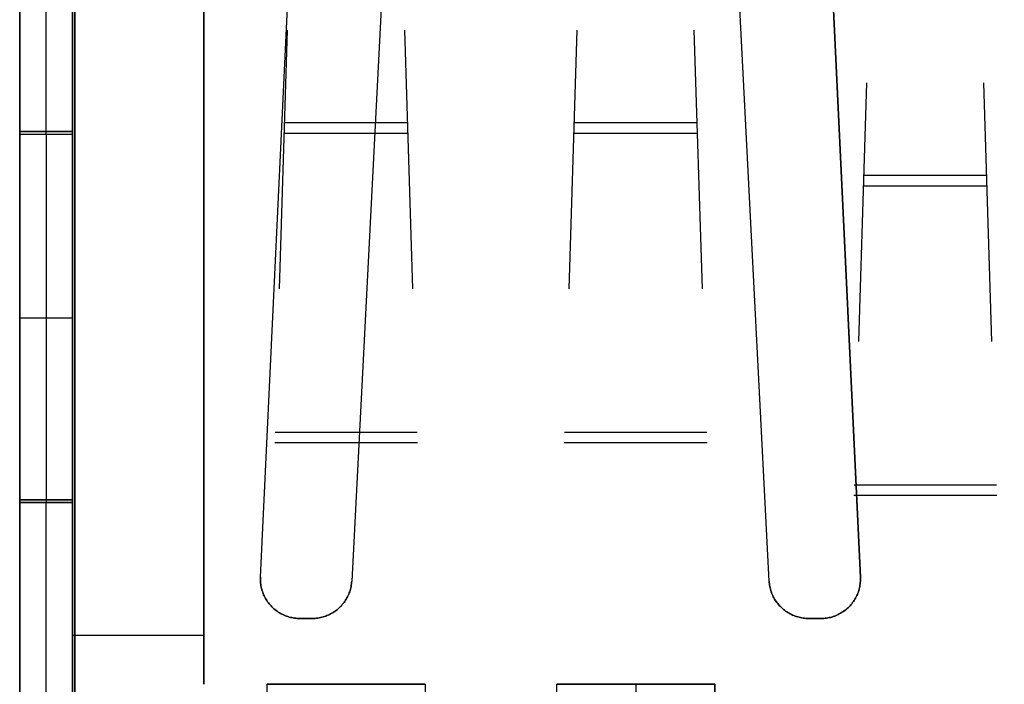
# Model space of a CAD drawing. Header units: millimetres. Extents: x -88 to 88, y -12 to 103.
# Tile 170 of 256: x -47.59 to -43.85, y 11.24 to 13.76. Entities that reach past the tile are written whole.
import ezdxf

# ---------------------------------------------------------------- set-up
doc = ezdxf.new("R2010")
doc.units = ezdxf.units.MM
doc.layers.add('Default', color=7, linetype='Continuous', true_color=0x000000)

msp = doc.modelspace()

# ---------------------------------------------------------------- linework, layer by layer
at = {"layer": 'Default', "color": 254, "true_color": 0xcad1ee}
for points in [[(-47.3912, 18.7352), (-47.3912, 13.3352)], [(-47.5912, 18.3352), (-47.5912, 4.5352)], [(-47.5912, 18.3352), (-47.5912, 13.3252)], [(-47.5912, 4.5352), (-47.5912, 18.3352)], [(-47.4912, 13.3252), (-47.4912, 18.3352)], [(-47.3912, 18.3352), (-47.3912, 4.5352)], [(-47.3912, 13.3252), (-47.3912, 18.3352)], [(-47.3912, 4.5352), (-47.3912, 18.3352)], [(-47.3812, 18.3352), (-47.3812, 4.5352)], [(-47.3812, 4.5352), (-47.3812, 18.3352)], [(-46.6767, 11.6423), (-46.3872, 17.7352)], [(-46.6767, 11.6423), (-46.3872, 17.7352)], [(-46.6767, 11.6423), (-46.3872, 17.7352)], [(-44.6872, 17.7352), (-44.3976, 11.6423)], [(-44.6872, 17.7352), (-44.3976, 11.6423)], [(-44.3976, 11.6423), (-44.6872, 17.7352)], [(-47.3912, 15.4352), (-47.3912, 13.3352)], [(-46.8912, 11.2352), (-46.8912, 15.2352)], [(-46.8912, 15.2352), (-46.8912, 11.2352)], [(-46.8912, 15.2352), (-46.8912, 11.2352)], [(-46.1921, 14.3238), (-46.3299, 11.6275)], [(-46.1921, 14.3238), (-46.3299, 11.6275)], [(-44.7445, 11.6275), (-44.8822, 14.3238)], [(-44.7445, 11.6275), (-44.8822, 14.3238)], [(-46.6042, 12.7376), (-46.5735, 13.7194)], [(-46.0981, 12.7376), (-46.1288, 13.7194)], [(-45.5042, 12.7376), (-45.4735, 13.7194)], [(-44.9981, 12.7376), (-45.0288, 13.7194)], [(-44.4042, 12.5376), (-44.3735, 13.5194)], [(-43.8981, 12.5376), (-43.9288, 13.5194)], [(-46.1178, 13.3674), (-46.5845, 13.3674)], [(-45.0178, 13.3674), (-45.4845, 13.3674)], [(-47.3912, 13.3352), (-47.5912, 13.3352)], [(-47.5912, 13.3352), (-47.5912, 11.9352)], [(-47.5912, 13.3352), (-47.3912, 13.3352)], [(-47.5912, 11.9352), (-47.5912, 13.3352)], [(-47.3912, 13.3352), (-47.5912, 13.3352)], [(-47.5912, 13.3352), (-47.5912, 11.9352)], [(-47.5912, 11.9252), (-47.5912, 13.3252)], [(-47.5912, 13.3252), (-47.3912, 13.3252)], [(-47.5912, 13.3252), (-47.3912, 13.3252)], [(-47.5912, 13.3252), (-47.3912, 13.3252)], [(-47.4912, 13.3252), (-47.4912, 11.9252)], [(-47.3912, 13.3252), (-47.3912, 11.9252)], [(-46.1165, 13.3267), (-46.5858, 13.3267)], [(-45.0165, 13.3267), (-45.4858, 13.3267)], [(-43.9178, 13.1674), (-44.3845, 13.1674)], [(-43.9165, 13.1267), (-44.3858, 13.1267)], [(-47.3912, 12.6252), (-47.5912, 12.6252)], [(-46.6213, 12.1926), (-46.0811, 12.1926)], [(-45.5213, 12.1926), (-44.9811, 12.1926)], [(-46.0798, 12.1518), (-46.6225, 12.1518)], [(-44.9798, 12.1518), (-45.5225, 12.1518)], [(-44.4213, 11.9926), (-43.8811, 11.9926)], [(-47.5912, 11.9352), (-47.3912, 11.9352)], [(-47.3912, 11.9352), (-47.5912, 11.9352)], [(-47.3912, 11.9352), (-47.5912, 11.9352)], [(-47.3912, 11.9352), (-47.3912, 10.2352)], [(-47.3912, 7.1352), (-47.3912, 11.9352)], [(-47.3912, 11.9352), (-47.3912, 5.9202)], [(-43.8798, 11.9518), (-44.4225, 11.9518)], [(-47.3912, 11.9252), (-47.5912, 11.9252)], [(-47.5912, 11.9252), (-47.3912, 11.9252)], [(-47.5912, 11.9252), (-47.5912, 7.1252)], [(-47.5912, 11.9252), (-47.3912, 11.9252)], [(-47.4912, 7.1252), (-47.4912, 11.9252)], [(-47.3912, 7.1252), (-47.3912, 11.9252)], [(-46.6769, 11.6352), (-46.6768, 11.6387), (-46.6767, 11.6423)], [(-46.6769, 11.6352), (-46.6768, 11.6387), (-46.6767, 11.6423)], [(-46.6767, 11.6423), (-46.6768, 11.6387), (-46.6769, 11.6352)], [(-46.6769, 11.6352), (-46.6768, 11.6301), (-46.6765, 11.625), (-46.6761, 11.6198), (-46.6755, 11.6148), (-46.6747, 11.6097), (-46.6737, 11.6047), (-46.6726, 11.5997), (-46.6713, 11.5947), (-46.6699, 11.5898), (-46.6682, 11.585), (-46.6664, 11.5802), (-46.6645, 11.5754), (-46.6623, 11.5708), (-46.6601, 11.5662), (-46.6576, 11.5617), (-46.655, 11.5572), (-46.6523, 11.5529), (-46.6494, 11.5487), (-46.6464, 11.5446), (-46.6432, 11.5405), (-46.6399, 11.5366), (-46.6365, 11.5328), (-46.6329, 11.5291), (-46.6293, 11.5256), (-46.6255, 11.5221), (-46.6215, 11.5188), (-46.6175, 11.5157), (-46.6134, 11.5126), (-46.6091, 11.5098), (-46.6048, 11.507), (-46.6004, 11.5044), (-46.5959, 11.502), (-46.5913, 11.4997), (-46.5866, 11.4976), (-46.5819, 11.4956), (-46.5771, 11.4938), (-46.5723, 11.4922), (-46.5673, 11.4907), (-46.5624, 11.4895), (-46.5574, 11.4883), (-46.5524, 11.4874), (-46.5473, 11.4866), (-46.5422, 11.486), (-46.5371, 11.4855), (-46.532, 11.4853), (-46.5269, 11.4852)], [(-46.5269, 11.4852), (-46.532, 11.4853), (-46.5371, 11.4855), (-46.5422, 11.486), (-46.5473, 11.4866), (-46.5524, 11.4874), (-46.5574, 11.4883), (-46.5624, 11.4895), (-46.5673, 11.4907), (-46.5723, 11.4922), (-46.5771, 11.4938), (-46.5819, 11.4956), (-46.5866, 11.4976), (-46.5913, 11.4997), (-46.5959, 11.502), (-46.6004, 11.5044), (-46.6048, 11.507), (-46.6091, 11.5098), (-46.6134, 11.5126), (-46.6175, 11.5157), (-46.6215, 11.5188), (-46.6255, 11.5221), (-46.6293, 11.5256), (-46.6329, 11.5291), (-46.6365, 11.5328), (-46.6399, 11.5366), (-46.6432, 11.5405), (-46.6464, 11.5446), (-46.6494, 11.5487), (-46.6523, 11.5529), (-46.655, 11.5572), (-46.6576, 11.5617), (-46.6601, 11.5662), (-46.6623, 11.5708), (-46.6645, 11.5754), (-46.6664, 11.5802), (-46.6682, 11.585), (-46.6699, 11.5898), (-46.6713, 11.5947), (-46.6726, 11.5997), (-46.6737, 11.6047), (-46.6747, 11.6097), (-46.6755, 11.6148), (-46.6761, 11.6198), (-46.6765, 11.625), (-46.6768, 11.6301), (-46.6769, 11.6352)], [(-46.6769, 11.6352), (-46.6768, 11.6301), (-46.6765, 11.625), (-46.6761, 11.6198), (-46.6755, 11.6148), (-46.6747, 11.6097), (-46.6737, 11.6047), (-46.6726, 11.5997), (-46.6713, 11.5947), (-46.6699, 11.5898), (-46.6682, 11.585), (-46.6664, 11.5802), (-46.6645, 11.5754), (-46.6623, 11.5708), (-46.6601, 11.5662), (-46.6576, 11.5617), (-46.655, 11.5572), (-46.6523, 11.5529), (-46.6494, 11.5487), (-46.6464, 11.5446), (-46.6432, 11.5405), (-46.6399, 11.5366), (-46.6365, 11.5328), (-46.6329, 11.5291), (-46.6293, 11.5256), (-46.6255, 11.5221), (-46.6215, 11.5188), (-46.6175, 11.5157), (-46.6134, 11.5126), (-46.6091, 11.5098), (-46.6048, 11.507), (-46.6004, 11.5044), (-46.5959, 11.502), (-46.5913, 11.4997), (-46.5866, 11.4976), (-46.5819, 11.4956), (-46.5771, 11.4938), (-46.5723, 11.4922), (-46.5673, 11.4907), (-46.5624, 11.4895), (-46.5574, 11.4883), (-46.5524, 11.4874), (-46.5473, 11.4866), (-46.5422, 11.486), (-46.5371, 11.4855), (-46.532, 11.4853), (-46.5269, 11.4852)], [(-44.3976, 11.6423), (-44.3975, 11.6371), (-44.3975, 11.632), (-44.3977, 11.6268), (-44.3981, 11.6217), (-44.3986, 11.6165), (-44.3994, 11.6114), (-44.4003, 11.6063), (-44.4014, 11.6013), (-44.4026, 11.5963), (-44.404, 11.5913), (-44.4056, 11.5864), (-44.4074, 11.5815), (-44.4093, 11.5768), (-44.4114, 11.572), (-44.4137, 11.5674), (-44.4161, 11.5628), (-44.4187, 11.5583), (-44.4214, 11.554), (-44.4242, 11.5497), (-44.4273, 11.5455), (-44.4304, 11.5414), (-44.4337, 11.5374), (-44.4372, 11.5336), (-44.4407, 11.5298), (-44.4444, 11.5262), (-44.4482, 11.5227), (-44.4522, 11.5194), (-44.4562, 11.5162), (-44.4603, 11.5131), (-44.4646, 11.5102), (-44.469, 11.5074), (-44.4734, 11.5048), (-44.4779, 11.5023), (-44.4826, 11.5), (-44.4872, 11.4978), (-44.492, 11.4958), (-44.4968, 11.494), (-44.5017, 11.4923), (-44.5067, 11.4908), (-44.5117, 11.4895), (-44.5167, 11.4884), (-44.5218, 11.4874), (-44.5269, 11.4866), (-44.532, 11.486), (-44.5372, 11.4855), (-44.5423, 11.4853), (-44.5475, 11.4852)], [(-44.3976, 11.6423), (-44.3975, 11.6371), (-44.3975, 11.632), (-44.3977, 11.6268), (-44.3981, 11.6217), (-44.3986, 11.6165), (-44.3994, 11.6114), (-44.4003, 11.6063), (-44.4014, 11.6013), (-44.4026, 11.5963), (-44.404, 11.5913), (-44.4056, 11.5864), (-44.4074, 11.5815), (-44.4093, 11.5768), (-44.4114, 11.572), (-44.4137, 11.5674), (-44.4161, 11.5628), (-44.4187, 11.5583), (-44.4214, 11.554), (-44.4242, 11.5497), (-44.4273, 11.5455), (-44.4304, 11.5414), (-44.4337, 11.5374), (-44.4372, 11.5336), (-44.4407, 11.5298), (-44.4444, 11.5262), (-44.4482, 11.5227), (-44.4522, 11.5194), (-44.4562, 11.5162), (-44.4603, 11.5131), (-44.4646, 11.5102), (-44.469, 11.5074), (-44.4734, 11.5048), (-44.4779, 11.5023), (-44.4826, 11.5), (-44.4872, 11.4978), (-44.492, 11.4958), (-44.4968, 11.494), (-44.5017, 11.4923), (-44.5067, 11.4908), (-44.5117, 11.4895), (-44.5167, 11.4884), (-44.5218, 11.4874), (-44.5269, 11.4866), (-44.532, 11.486), (-44.5372, 11.4855), (-44.5423, 11.4853), (-44.5475, 11.4852)], [(-44.5475, 11.4852), (-44.5423, 11.4853), (-44.5372, 11.4855), (-44.532, 11.486), (-44.5269, 11.4866), (-44.5218, 11.4874), (-44.5167, 11.4884), (-44.5117, 11.4895), (-44.5067, 11.4908), (-44.5017, 11.4923), (-44.4968, 11.494), (-44.492, 11.4958), (-44.4872, 11.4978), (-44.4826, 11.5), (-44.4779, 11.5023), (-44.4734, 11.5048), (-44.469, 11.5074), (-44.4646, 11.5102), (-44.4603, 11.5131), (-44.4562, 11.5162), (-44.4522, 11.5194), (-44.4482, 11.5227), (-44.4444, 11.5262), (-44.4407, 11.5298), (-44.4372, 11.5336), (-44.4337, 11.5374), (-44.4304, 11.5414), (-44.4273, 11.5455), (-44.4242, 11.5497), (-44.4214, 11.554), (-44.4187, 11.5583), (-44.4161, 11.5628), (-44.4137, 11.5674), (-44.4114, 11.572), (-44.4093, 11.5768), (-44.4074, 11.5815), (-44.4056, 11.5864), (-44.404, 11.5913), (-44.4026, 11.5963), (-44.4014, 11.6013), (-44.4003, 11.6063), (-44.3994, 11.6114), (-44.3986, 11.6165), (-44.3981, 11.6217), (-44.3977, 11.6268), (-44.3975, 11.632), (-44.3975, 11.6371), (-44.3976, 11.6423)], [(-46.3299, 11.6275), (-46.3303, 11.6224), (-46.3308, 11.6172), (-46.3315, 11.6121), (-46.3324, 11.607), (-46.3334, 11.6019), (-46.3347, 11.5969), (-46.3361, 11.5919), (-46.3377, 11.587), (-46.3394, 11.5821), (-46.3413, 11.5773), (-46.3434, 11.5725), (-46.3457, 11.5679), (-46.3481, 11.5633), (-46.3506, 11.5588), (-46.3534, 11.5544), (-46.3562, 11.55), (-46.3592, 11.5458), (-46.3624, 11.5417), (-46.3657, 11.5377), (-46.3691, 11.5338), (-46.3727, 11.5301), (-46.3764, 11.5264), (-46.3802, 11.5229), (-46.3841, 11.5196), (-46.3882, 11.5163), (-46.3923, 11.5133), (-46.3966, 11.5103), (-46.401, 11.5075), (-46.4054, 11.5049), (-46.41, 11.5024), (-46.4146, 11.5001), (-46.4193, 11.4979), (-46.4241, 11.4959), (-46.4289, 11.494), (-46.4338, 11.4924), (-46.4388, 11.4909), (-46.4438, 11.4896), (-46.4488, 11.4884), (-46.4539, 11.4874), (-46.4591, 11.4866), (-46.4642, 11.486), (-46.4694, 11.4855), (-46.4745, 11.4853), (-46.4797, 11.4852)], [(-46.3299, 11.6275), (-46.3303, 11.6224), (-46.3308, 11.6172), (-46.3315, 11.6121), (-46.3324, 11.607), (-46.3334, 11.6019), (-46.3347, 11.5969), (-46.3361, 11.5919), (-46.3377, 11.587), (-46.3394, 11.5821), (-46.3413, 11.5773), (-46.3434, 11.5725), (-46.3457, 11.5679), (-46.3481, 11.5633), (-46.3506, 11.5588), (-46.3534, 11.5544), (-46.3562, 11.55), (-46.3592, 11.5458), (-46.3624, 11.5417), (-46.3657, 11.5377), (-46.3691, 11.5338), (-46.3727, 11.5301), (-46.3764, 11.5264), (-46.3802, 11.5229), (-46.3841, 11.5196), (-46.3882, 11.5163), (-46.3923, 11.5133), (-46.3966, 11.5103), (-46.401, 11.5075), (-46.4054, 11.5049), (-46.41, 11.5024), (-46.4146, 11.5001), (-46.4193, 11.4979), (-46.4241, 11.4959), (-46.4289, 11.494), (-46.4338, 11.4924), (-46.4388, 11.4909), (-46.4438, 11.4896), (-46.4488, 11.4884), (-46.4539, 11.4874), (-46.4591, 11.4866), (-46.4642, 11.486), (-46.4694, 11.4855), (-46.4745, 11.4853), (-46.4797, 11.4852)], [(-46.4797, 11.4852), (-46.4745, 11.4853), (-46.4694, 11.4855), (-46.4642, 11.486), (-46.4591, 11.4866), (-46.4539, 11.4874), (-46.4488, 11.4884), (-46.4438, 11.4896), (-46.4388, 11.4909), (-46.4338, 11.4924), (-46.4289, 11.494), (-46.4241, 11.4959), (-46.4193, 11.4979), (-46.4146, 11.5001), (-46.41, 11.5024), (-46.4054, 11.5049), (-46.401, 11.5075), (-46.3966, 11.5103), (-46.3923, 11.5133), (-46.3882, 11.5163), (-46.3841, 11.5196), (-46.3802, 11.5229), (-46.3764, 11.5264), (-46.3727, 11.5301), (-46.3691, 11.5338), (-46.3657, 11.5377), (-46.3624, 11.5417), (-46.3592, 11.5458), (-46.3562, 11.55), (-46.3534, 11.5544), (-46.3506, 11.5588), (-46.3481, 11.5633), (-46.3457, 11.5679), (-46.3434, 11.5725), (-46.3413, 11.5773), (-46.3394, 11.5821), (-46.3377, 11.587), (-46.3361, 11.5919), (-46.3347, 11.5969), (-46.3334, 11.6019), (-46.3324, 11.607), (-46.3315, 11.6121), (-46.3308, 11.6172), (-46.3303, 11.6224), (-46.3299, 11.6275)], [(-44.5946, 11.4852), (-44.5998, 11.4853), (-44.605, 11.4855), (-44.6102, 11.486), (-44.6153, 11.4866), (-44.6204, 11.4874), (-44.6255, 11.4884), (-44.6306, 11.4896), (-44.6356, 11.4909), (-44.6405, 11.4924), (-44.6454, 11.494), (-44.6503, 11.4959), (-44.6551, 11.4979), (-44.6598, 11.5001), (-44.6644, 11.5024), (-44.6689, 11.5049), (-44.6734, 11.5075), (-44.6777, 11.5103), (-44.682, 11.5133), (-44.6862, 11.5163), (-44.6902, 11.5196), (-44.6942, 11.5229), (-44.698, 11.5264), (-44.7017, 11.5301), (-44.7052, 11.5338), (-44.7087, 11.5377), (-44.712, 11.5417), (-44.7151, 11.5458), (-44.7181, 11.55), (-44.721, 11.5544), (-44.7237, 11.5588), (-44.7263, 11.5633), (-44.7287, 11.5679), (-44.7309, 11.5725), (-44.733, 11.5773), (-44.7349, 11.5821), (-44.7367, 11.587), (-44.7383, 11.5919), (-44.7397, 11.5969), (-44.7409, 11.6019), (-44.742, 11.607), (-44.7429, 11.6121), (-44.7436, 11.6172), (-44.7441, 11.6224), (-44.7445, 11.6275)], [(-44.5946, 11.4852), (-44.5998, 11.4853), (-44.605, 11.4855), (-44.6102, 11.486), (-44.6153, 11.4866), (-44.6204, 11.4874), (-44.6255, 11.4884), (-44.6306, 11.4896), (-44.6356, 11.4909), (-44.6405, 11.4924), (-44.6454, 11.494), (-44.6503, 11.4959), (-44.6551, 11.4979), (-44.6598, 11.5001), (-44.6644, 11.5024), (-44.6689, 11.5049), (-44.6734, 11.5075), (-44.6777, 11.5103), (-44.682, 11.5133), (-44.6862, 11.5163), (-44.6902, 11.5196), (-44.6942, 11.5229), (-44.698, 11.5264), (-44.7017, 11.5301), (-44.7052, 11.5338), (-44.7087, 11.5377), (-44.712, 11.5417), (-44.7151, 11.5458), (-44.7181, 11.55), (-44.721, 11.5544), (-44.7237, 11.5588), (-44.7263, 11.5633), (-44.7287, 11.5679), (-44.7309, 11.5725), (-44.733, 11.5773), (-44.7349, 11.5821), (-44.7367, 11.587), (-44.7383, 11.5919), (-44.7397, 11.5969), (-44.7409, 11.6019), (-44.742, 11.607), (-44.7429, 11.6121), (-44.7436, 11.6172), (-44.7441, 11.6224), (-44.7445, 11.6275)], [(-44.7445, 11.6275), (-44.7441, 11.6224), (-44.7436, 11.6172), (-44.7429, 11.6121), (-44.742, 11.607), (-44.7409, 11.6019), (-44.7397, 11.5969), (-44.7383, 11.5919), (-44.7367, 11.587), (-44.7349, 11.5821), (-44.733, 11.5773), (-44.7309, 11.5725), (-44.7287, 11.5679), (-44.7263, 11.5633), (-44.7237, 11.5588), (-44.721, 11.5544), (-44.7181, 11.55), (-44.7151, 11.5458), (-44.712, 11.5417), (-44.7087, 11.5377), (-44.7052, 11.5338), (-44.7017, 11.5301), (-44.698, 11.5264), (-44.6942, 11.5229), (-44.6902, 11.5196), (-44.6862, 11.5163), (-44.682, 11.5133), (-44.6777, 11.5103), (-44.6734, 11.5075), (-44.6689, 11.5049), (-44.6644, 11.5024), (-44.6598, 11.5001), (-44.6551, 11.4979), (-44.6503, 11.4959), (-44.6454, 11.494), (-44.6405, 11.4924), (-44.6356, 11.4909), (-44.6306, 11.4896), (-44.6255, 11.4884), (-44.6204, 11.4874), (-44.6153, 11.4866), (-44.6102, 11.486), (-44.605, 11.4855), (-44.5998, 11.4853), (-44.5946, 11.4852)], [(-46.4797, 11.4852), (-46.5269, 11.4852)], [(-46.4797, 11.4852), (-46.5269, 11.4852)], [(-46.5269, 11.4852), (-46.4797, 11.4852)], [(-44.5475, 11.4852), (-44.5946, 11.4852)], [(-44.5475, 11.4852), (-44.5946, 11.4852)], [(-44.5946, 11.4852), (-44.5475, 11.4852)], [(-46.8912, 11.4202), (-47.3912, 11.4202)], [(-46.0512, 11.2352), (-46.6512, 11.2352)], [(-46.6512, 9.1352), (-46.6512, 11.2352)], [(-46.6512, 9.1352), (-46.6512, 11.2352)], [(-46.6512, 11.2352), (-46.0512, 11.2352)], [(-46.0512, 11.2352), (-46.6512, 11.2352)], [(-46.0512, 11.2352), (-46.0512, 9.1352)], [(-44.9512, 11.2352), (-45.5512, 11.2352)], [(-45.5512, 9.1352), (-45.5512, 11.2352)], [(-45.5512, 9.1352), (-45.5512, 11.2352)], [(-45.5512, 11.2352), (-44.9512, 11.2352)], [(-45.2512, 11.2352), (-45.2512, 9.0352)], [(-45.2512, 11.2352), (-45.2512, 9.0352)], [(-44.9512, 11.2352), (-44.9512, 9.1352)], [(-44.9512, 11.2352), (-44.9512, 9.1352)], [(-44.9512, 9.1352), (-44.9512, 11.2352)]]:
    msp.add_lwpolyline(points, dxfattribs=at)
at = {"layer": 'Default', "color": 254, "true_color": 0xcad1ee, "extrusion": (0.999532, -0.029939, -0.006229)}
for points in [[(13.1421, -4.39), (10.7913, -4.8789)], [(13.175, -4.3832), (10.8242, -4.8721)], [(10.7505, -4.6831), (13.1013, -4.1942)], [(10.7834, -4.6763), (13.1343, -4.1874)], [(13.0081, -4.3763), (10.6572, -4.8652)], [(10.6165, -4.6694), (12.9673, -4.1805)]]:
    msp.add_lwpolyline(points, dxfattribs=at)
at = {"layer": 'Default', "color": 254, "true_color": 0xcad1ee, "extrusion": (1, 0, 0)}
for points in [[(12.1926, -4.5865), (14.5423, -4.0976)], [(12.1926, -4.5865), (14.5423, -4.0976)], [(12.1518, -4.3907), (14.5015, -3.9018)], [(12.1518, -4.3907), (14.5015, -3.9018)], [(11.9926, -4.5865), (14.3423, -4.0976)], [(11.9518, -4.3907), (14.3015, -3.9018)], [(13.3352, -4.27), (13.3352, -4.9)], [(13.3252, -4.27), (13.3252, -4.9)], [(13.3352, -4.27), (13.3352, -4.9)], [(13.3252, -4.27), (13.3252, -4.9)], [(13.3352, -4.9), (13.3352, -4.27)], [(13.3252, -4.9), (13.3252, -4.27)], [(13.2352, -4.9), (13.2352, -4.27)], [(13.1988, -4.3771), (13.1988, -4.1728)], [(13.1988, -4.1728), (13.1988, -4.3771)], [(13.1988, -4.3771), (13.1988, -4.1728)], [(13.1988, -4.1728), (13.1988, -4.3771)], [(12.9988, -4.3771), (12.9988, -4.1728)], [(12.9988, -4.1728), (12.9988, -4.3771)], [(12.6352, -4.9), (12.6352, -4.27)], [(12.1926, -4.5865), (12.0347, -4.6165), (11.8759, -4.6411), (11.7164, -4.6603), (11.5563, -4.674), (11.3958, -4.6823), (11.2352, -4.685)], [(12.1926, -4.5865), (12.0347, -4.6165), (11.8759, -4.6411), (11.7164, -4.6603), (11.5563, -4.674), (11.3958, -4.6823), (11.2352, -4.685)], [(12.1518, -4.3907), (12.0007, -4.4194), (11.8487, -4.443), (11.6959, -4.4614), (11.5426, -4.4745), (11.389, -4.4824), (11.2352, -4.485)], [(12.1518, -4.3907), (12.0007, -4.4194), (11.8487, -4.443), (11.6959, -4.4614), (11.5426, -4.4745), (11.389, -4.4824), (11.2352, -4.485)], [(11.9926, -4.5865), (11.8347, -4.6165), (11.6759, -4.6411), (11.5164, -4.6603), (11.3563, -4.674), (11.1958, -4.6823), (11.0352, -4.685)], [(11.9352, -4.9), (11.9352, -4.27)], [(11.9352, -4.27), (11.9352, -4.9)], [(11.9352, -4.27), (11.9352, -4.9)], [(11.9518, -4.3907), (11.8007, -4.4194), (11.6487, -4.443), (11.4959, -4.4614), (11.3426, -4.4745), (11.189, -4.4824), (11.0352, -4.485)], [(11.9252, -4.9), (11.9252, -4.27)], [(11.9252, -4.27), (11.9252, -4.9)], [(11.9252, -4.27), (11.9252, -4.9)], [(11.6352, -3.07), (11.6352, -3.27)], [(11.6352, -3.27), (11.6352, -3.07)], [(11.6423, -3.07), (11.6423, -3.27)], [(11.6423, -3.27), (11.6423, -3.07)], [(11.6352, -3.27), (11.6352, -3.07)], [(11.6275, -3.27), (11.6275, -3.07)], [(11.6275, -3.07), (11.6275, -3.27)], [(11.4852, -3.27), (11.4852, -3.07)], [(11.4852, -3.27), (11.4852, -3.07)], [(11.4852, -3.07), (11.4852, -3.27)], [(11.4852, -3.07), (11.4852, -3.27)], [(11.4852, -3.27), (11.4852, -3.07)], [(11.4852, -3.27), (11.4852, -3.07)], [(11.4852, -3.07), (11.4852, -3.27)], [(11.4852, -3.07), (11.4852, -3.27)], [(11.4352, -4.9), (11.4352, -3.28)], [(11.4352, -4.9), (11.4352, -3.28)], [(11.2352, -4.685), (11.2352, -4.485)], [(11.2352, -4.685), (11.2352, -4.485)], [(11.2352, -4.685), (11.2352, -4.485)], [(11.2352, -4.685), (11.2352, -4.485)]]:
    msp.add_lwpolyline(points, dxfattribs=at)
at = {"layer": 'Default', "color": 254, "true_color": 0xcad1ee, "extrusion": (0.999532, 0.029939, 0.006229)}
for points in [[(13.5668, -4.3017), (15.9176, -3.8128)], [(13.5338, -4.3086), (15.8847, -3.8197)], [(15.8768, -3.617), (13.526, -4.1059)], [(15.8439, -3.6239), (13.4931, -4.1128)], [(13.301, -4.3154), (15.6518, -3.8265)], [(15.6111, -3.6307), (13.2602, -4.1196)]]:
    msp.add_lwpolyline(points, dxfattribs=at)
at = {"layer": 'Default', "color": 254, "true_color": 0xcad1ee, "extrusion": (0.999512, -0.031235, 7.53494e-13)}
msp.add_lwpolyline([(10.7304, -4.5865), (10.6122, -4.6095), (10.4933, -4.6295), (10.3739, -4.6464), (10.254, -4.6603), (10.1338, -4.6711), (10.0135, -4.6788), (9.893, -4.6835), (9.7726, -4.685)], dxfattribs=at)
at = {"layer": 'Default', "color": 254, "true_color": 0xcad1ee, "extrusion": (0.999512, 0.031235, 3.78607e-13)}
msp.add_lwpolyline([(12.6681, -4.685), (12.7885, -4.6835), (12.909, -4.6788), (13.0294, -4.6711), (13.1496, -4.6603), (13.2694, -4.6464), (13.3889, -4.6295), (13.5077, -4.6095), (13.626, -4.5865)], dxfattribs=at)
at = {"layer": 'Default', "color": 254, "true_color": 0xcad1ee, "extrusion": (0.999512, -0.031235, 1.86641e-13)}
msp.add_lwpolyline([(10.7648, -4.5865), (10.6466, -4.6095), (10.5277, -4.6295), (10.4083, -4.6464), (10.2884, -4.6603), (10.1682, -4.6711), (10.0478, -4.6788), (9.9273, -4.6835), (9.8069, -4.685)], dxfattribs=at)
at = {"layer": 'Default', "color": 254, "true_color": 0xcad1ee, "extrusion": (0.999512, 0.031235, -2.1195e-13)}
msp.add_lwpolyline([(12.6337, -4.685), (12.7542, -4.6835), (12.8746, -4.6788), (12.995, -4.6711), (13.1152, -4.6603), (13.2351, -4.6464), (13.3545, -4.6295), (13.4734, -4.6095), (13.5916, -4.5865)], dxfattribs=at)
at = {"layer": 'Default', "color": 254, "true_color": 0xcad1ee, "extrusion": (0.999512, -0.031235, 4.71487e-13)}
msp.add_lwpolyline([(9.7726, -4.485), (9.8879, -4.4835), (10.0032, -4.4791), (10.1185, -4.4717), (10.2335, -4.4614), (10.3483, -4.4481), (10.4627, -4.4318), (10.5765, -4.4127), (10.6897, -4.3907)], dxfattribs=at)
at = {"layer": 'Default', "color": 254, "true_color": 0xcad1ee, "extrusion": (0.999512, 0.031235, 1.74878e-13)}
msp.add_lwpolyline([(13.5852, -4.3907), (13.472, -4.4127), (13.3582, -4.4318), (13.2438, -4.4481), (13.1291, -4.4614), (13.014, -4.4717), (12.8987, -4.4791), (12.7834, -4.4835), (12.6681, -4.485)], dxfattribs=at)
at = {"layer": 'Default', "color": 254, "true_color": 0xcad1ee, "extrusion": (0.999512, -0.031235, -1.62427e-13)}
msp.add_lwpolyline([(9.8069, -4.485), (9.9222, -4.4835), (10.0376, -4.4791), (10.1528, -4.4717), (10.2679, -4.4614), (10.3827, -4.4481), (10.497, -4.4318), (10.6108, -4.4127), (10.724, -4.3907)], dxfattribs=at)
at = {"layer": 'Default', "color": 254, "true_color": 0xcad1ee, "extrusion": (0.999512, 0.031235, 1.46952e-13)}
msp.add_lwpolyline([(13.5508, -4.3907), (13.4377, -4.4127), (13.3238, -4.4318), (13.2095, -4.4481), (13.0947, -4.4614), (12.9796, -4.4717), (12.8644, -4.4791), (12.749, -4.4835), (12.6337, -4.485)], dxfattribs=at)
at = {"layer": 'Default', "color": 254, "true_color": 0xcad1ee, "extrusion": (0.999512, -0.031235, 1.5021e-13)}
msp.add_lwpolyline([(10.5992, -4.5865), (10.481, -4.6095), (10.3621, -4.6295), (10.2427, -4.6464), (10.1228, -4.6603), (10.0027, -4.6711), (9.8823, -4.6788), (9.7618, -4.6835), (9.6414, -4.685)], dxfattribs=at)
at = {"layer": 'Default', "color": 254, "true_color": 0xcad1ee, "extrusion": (0.999512, 0.031235, 6.87706e-13)}
msp.add_lwpolyline([(12.3995, -4.685), (12.5199, -4.6835), (12.6404, -4.6788), (12.7608, -4.6711), (12.8809, -4.6603), (13.0008, -4.6464), (13.1202, -4.6295), (13.2391, -4.6095), (13.3573, -4.5865)], dxfattribs=at)
at = {"layer": 'Default', "color": 254, "true_color": 0xcad1ee, "extrusion": (0.999512, -0.031235, -1.30522e-13)}
msp.add_lwpolyline([(9.6414, -4.485), (9.7567, -4.4835), (9.872, -4.4791), (9.9873, -4.4717), (10.1024, -4.4614), (10.2171, -4.4481), (10.3315, -4.4318), (10.4453, -4.4127), (10.5585, -4.3907)], dxfattribs=at)
at = {"layer": 'Default', "color": 254, "true_color": 0xcad1ee, "extrusion": (0.999512, 0.031235, 7.56002e-13)}
msp.add_lwpolyline([(13.3166, -4.3907), (13.2034, -4.4127), (13.0896, -4.4318), (12.9752, -4.4481), (12.8605, -4.4614), (12.7454, -4.4717), (12.6301, -4.4791), (12.5148, -4.4835), (12.3995, -4.485)], dxfattribs=at)
at = {"layer": 'Default', "color": 254, "true_color": 0xcad1ee, "extrusion": (-3.73391e-14, 1, 3.50377e-15)}
msp.add_lwpolyline([(47.3812, -3.07), (47.3883, -3.0701), (47.3955, -3.0705), (47.4027, -3.0711), (47.4098, -3.072), (47.4169, -3.0731), (47.4239, -3.0744), (47.4309, -3.076), (47.4378, -3.0778), (47.4447, -3.0798), (47.4515, -3.0821), (47.4582, -3.0846), (47.4648, -3.0874), (47.4714, -3.0904), (47.4778, -3.0935), (47.4841, -3.097), (47.4903, -3.1006), (47.4964, -3.1044), (47.5023, -3.1084), (47.5081, -3.1127), (47.5137, -3.1171), (47.5192, -3.1217), (47.5245, -3.1265), (47.5297, -3.1315), (47.5347, -3.1367), (47.5395, -3.142), (47.5441, -3.1475), (47.5485, -3.1531), (47.5527, -3.1589), (47.5568, -3.1648), (47.5606, -3.1709), (47.5642, -3.1771), (47.5676, -3.1834), (47.5708, -3.1898), (47.5738, -3.1963), (47.5765, -3.203), (47.5791, -3.2097), (47.5813, -3.2165), (47.5834, -3.2233), (47.5852, -3.2303), (47.5868, -3.2373), (47.5881, -3.2443), (47.5892, -3.2514), (47.5901, -3.2585), (47.5907, -3.2657), (47.5911, -3.2728), (47.5912, -3.28)], dxfattribs=at)
at = {"layer": 'Default', "color": 254, "true_color": 0xcad1ee, "extrusion": (0, 1, 0)}
msp.add_lwpolyline([(47.3812, -3.27), (47.3815, -3.27), (47.3819, -3.27), (47.3822, -3.2701), (47.3825, -3.2701), (47.3829, -3.2701), (47.3832, -3.2702), (47.3835, -3.2703), (47.3839, -3.2704), (47.3842, -3.2705), (47.3845, -3.2706), (47.3848, -3.2707), (47.3852, -3.2708), (47.3855, -3.271), (47.3858, -3.2711), (47.3861, -3.2713), (47.3864, -3.2715), (47.3867, -3.2716), (47.3869, -3.2718), (47.3872, -3.272), (47.3875, -3.2722), (47.3877, -3.2725), (47.388, -3.2727), (47.3882, -3.2729), (47.3885, -3.2732), (47.3887, -3.2734), (47.3889, -3.2737), (47.3891, -3.274), (47.3893, -3.2742), (47.3895, -3.2745), (47.3897, -3.2748), (47.3899, -3.2751), (47.3901, -3.2754), (47.3902, -3.2757), (47.3903, -3.276), (47.3905, -3.2763), (47.3906, -3.2767), (47.3907, -3.277), (47.3908, -3.2773), (47.3909, -3.2776), (47.391, -3.278), (47.391, -3.2783), (47.3911, -3.2786), (47.3911, -3.279), (47.3912, -3.2793), (47.3912, -3.2797), (47.3912, -3.28)], dxfattribs=at)

doc.saveas('drawing.dxf')
